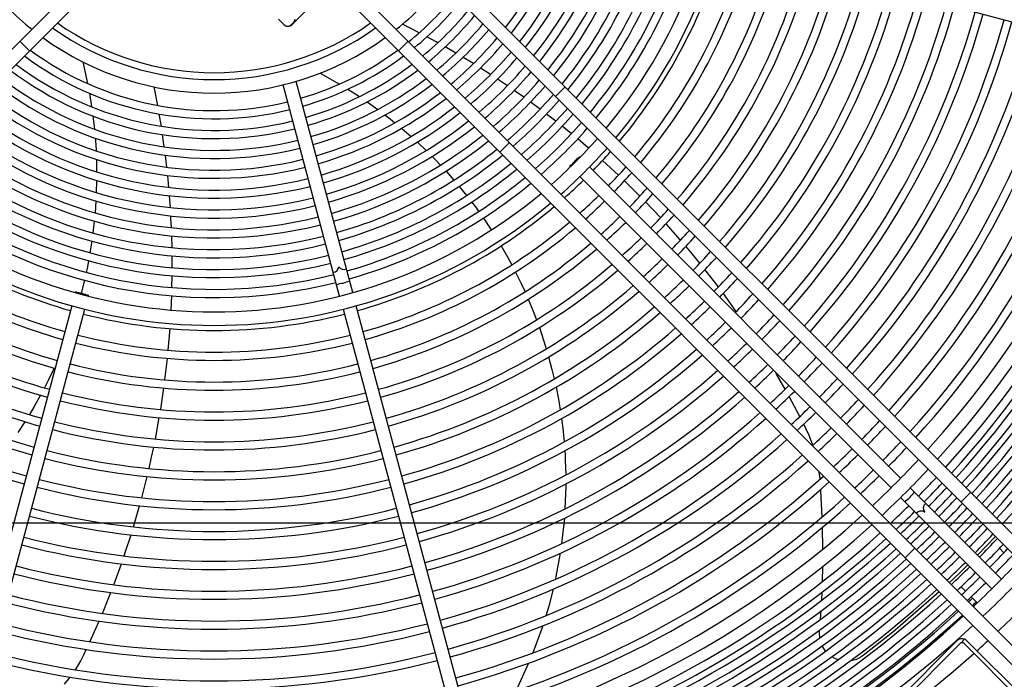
# Model space of a CAD drawing. Header units: centimetres. Extents: x -92429 to 178773, y 2337 to 428125.
# Tile 40 of 138: x 162467 to 162501, y 9017 to 9039. Entities that reach past the tile are written whole.
import ezdxf

# ---------------------------------------------------------------- set-up
doc = ezdxf.new("R2010")
doc.units = ezdxf.units.CM
doc.header["$LTSCALE"] = 50
doc.layers.add('Dach_Ist$0$ARCH_WIDOK_IST', color=251, linetype='Continuous')
doc.layers.add('WL_urządzenia', color=1, linetype='Continuous')

msp = doc.modelspace()

# ---------------------------------------------------------------- linework, layer by layer
at = {"layer": 'Dach_Ist$0$ARCH_WIDOK_IST', "color": 8}
msp.add_line((162576.091, 9021.92, 2170), (162118.709, 9021.92, 2170), dxfattribs=at)
at = {"layer": 'WL_urządzenia', "color": 1, "linetype": 'Continuous'}
for p, q in [((162479.609, 9043.019, 2170), (162503.638, 9018.991, 2170)), ((162503.31, 9018.663, 2170), (162479.344, 9042.629, 2170)), ((162491.066, 9041.7, 2170), (162505.572, 9037.813, 2170)), ((162445.955, 9017.09, 2170), (162469.921, 9041.056, 2170)), ((162477.771, 9041.056, 2170), (162501.737, 9017.09, 2170)), ((162470.311, 9040.791, 2170), (162446.282, 9016.762, 2170)), ((162501.409, 9016.762, 2170), (162477.381, 9040.791, 2170)), ((162477.549, 9039.967, 2170), (162476.5, 9038.918, 2170)), ((162476.041, 9039.115, 2170), (162476.238, 9038.918, 2170)), ((162476.238, 9038.918, 2170), (162476.254, 9038.904, 2170)), ((162476.254, 9038.904, 2170), (162476.271, 9038.892, 2170)), ((162476.271, 9038.892, 2170), (162476.293, 9038.88, 2170)), ((162476.418, 9038.88, 2170), (162476.458, 9038.902, 2170)), ((162476.458, 9038.902, 2170), (162476.494, 9038.929, 2170)), ((162476.494, 9038.929, 2170), (162476.526, 9038.958, 2170)), ((162476.526, 9038.958, 2170), (162476.555, 9038.99, 2170)), ((162476.555, 9038.99, 2170), (162476.582, 9039.025, 2170)), ((162476.582, 9039.025, 2170), (162476.604, 9039.066, 2170)), ((162476.604, 9039.066, 2170), (162476.616, 9039.111, 2170)), ((162480.85, 9038.647, 2170), (162480.278, 9038.94, 2170)), ((162476.293, 9038.88, 2170), (162476.314, 9038.873, 2170)), ((162476.314, 9038.873, 2170), (162476.345, 9038.867, 2170)), ((162476.345, 9038.867, 2170), (162476.372, 9038.868, 2170)), ((162476.372, 9038.868, 2170), (162476.418, 9038.88, 2170)), ((162467.549, 9038.029, 2170), (162467.221, 9038.357, 2170)), ((162480.47, 9038.357, 2170), (162480.142, 9038.029, 2170)), ((162481.431, 9038.334, 2170), (162481.111, 9038.508, 2170)), ((162481.482, 9038.305, 2170), (162481.431, 9038.334, 2170)), ((162482.097, 9037.954, 2170), (162481.736, 9038.162, 2170)), ((162469.364, 9037.652, 2170), (162469.531, 9036.912, 2170)), ((162482.697, 9037.593, 2170), (162482.345, 9037.807, 2170)), ((162477.463, 9037.267, 2170), (162478.124, 9036.896, 2170)), ((162483.284, 9037.221, 2170), (162482.94, 9037.441, 2170)), ((162478.58, 9029.782, 2170), (162476.648, 9036.989, 2170)), ((162483.858, 9036.839, 2170), (162483.521, 9037.065, 2170)), ((162469.593, 9036.581, 2170), (162469.669, 9036.118, 2170)), ((162471.927, 9036.167, 2170), (162471.806, 9036.798, 2170)), ((162478.132, 9029.662, 2170), (162476.201, 9036.869, 2170)), ((162478.412, 9036.721, 2170), (162478.807, 9036.467, 2170)), ((162484.17, 9036.623, 2170), (162484.09, 9036.679, 2170)), ((162484.42, 9036.446, 2170), (162484.17, 9036.623, 2170)), ((162485.829, 9036.8, 2170), (162485.501, 9036.472, 2170)), ((162479.071, 9036.288, 2170), (162479.435, 9036.028, 2170)), ((162484.972, 9036.042, 2170), (162484.648, 9036.282, 2170)), ((162472.037, 9035.516, 2170), (162471.978, 9035.875, 2170)), ((162485.462, 9035.667, 2170), (162485.195, 9035.874, 2170)), ((162469.713, 9035.802, 2170), (162469.763, 9035.357, 2170)), ((162479.68, 9035.844, 2170), (162479.854, 9035.708, 2170)), ((162479.854, 9035.708, 2170), (162480.02, 9035.575, 2170)), ((162485.512, 9035.628, 2170), (162485.462, 9035.667, 2170)), ((162472.047, 9035.458, 2170), (162472.037, 9035.516, 2170)), ((162480.25, 9035.386, 2170), (162480.569, 9035.109, 2170)), ((162486.042, 9035.203, 2170), (162485.731, 9035.455, 2170)), ((162469.79, 9035.052, 2170), (162469.806, 9034.831, 2170)), ((162472.148, 9034.757, 2170), (162472.091, 9035.17, 2170)), ((162480.784, 9034.914, 2170), (162481.085, 9034.628, 2170)), ((162483.928, 9034.899, 2170), (162483.6, 9034.571, 2170)), ((162486.628, 9034.709, 2170), (162486.256, 9035.025, 2170)), ((162469.806, 9034.831, 2170), (162469.818, 9034.619, 2170)), ((162469.831, 9034.322, 2170), (162469.839, 9033.9, 2170)), ((162472.233, 9034.062, 2170), (162472.185, 9034.471, 2170)), ((162481.289, 9034.427, 2170), (162481.438, 9034.273, 2170)), ((162481.438, 9034.273, 2170), (162481.572, 9034.132, 2170)), ((162486.332, 9034.396, 2170), (162486.315, 9034.413, 2170)), ((162487.65, 9033.786, 2170), (162487.105, 9034.288, 2170)), ((162481.764, 9033.924, 2170), (162482.032, 9033.621, 2170)), ((162485.987, 9034.085, 2170), (162486.004, 9034.068, 2170)), ((162497.279, 9023.449, 2170), (162486.659, 9034.068, 2170)), ((162469.838, 9033.609, 2170), (162469.827, 9033.194, 2170)), ((162472.301, 9033.371, 2170), (162472.263, 9033.778, 2170)), ((162486.332, 9033.741, 2170), (162496.951, 9023.121, 2170)), ((162487.923, 9033.524, 2170), (162487.851, 9033.594, 2170)), ((162488.379, 9033.073, 2170), (162487.923, 9033.524, 2170)), ((162482.214, 9033.407, 2170), (162482.467, 9033.094, 2170)), ((162469.813, 9032.908, 2170), (162469.8, 9032.694, 2170)), ((162472.354, 9032.683, 2170), (162472.325, 9033.088, 2170)), ((162482.638, 9032.874, 2170), (162482.798, 9032.659, 2170)), ((162489.079, 9032.342, 2170), (162488.574, 9032.875, 2170)), ((162469.8, 9032.694, 2170), (162469.785, 9032.5, 2170)), ((162482.798, 9032.659, 2170), (162482.876, 9032.552, 2170)), ((162469.759, 9032.218, 2170), (162469.712, 9031.816, 2170)), ((162472.376, 9032.304, 2170), (162472.371, 9032.401, 2170)), ((162472.391, 9031.998, 2170), (162472.376, 9032.304, 2170)), ((162483.037, 9032.325, 2170), (162483.308, 9031.92, 2170)), ((162489.085, 9032.336, 2170), (162489.079, 9032.342, 2170)), ((162489.767, 9031.574, 2170), (162489.273, 9032.131, 2170)), ((162469.675, 9031.538, 2170), (162469.611, 9031.141, 2170)), ((162472.412, 9031.315, 2170), (162472.401, 9031.717, 2170)), ((162483.644, 9031.38, 2170), (162483.872, 9030.982, 2170)), ((162490.174, 9031.094, 2170), (162489.949, 9031.362, 2170)), ((162469.562, 9030.866, 2170), (162469.51, 9030.604, 2170)), ((162472.418, 9030.698, 2170), (162472.416, 9031.035, 2170)), ((162483.872, 9030.982, 2170), (162484.007, 9030.733, 2170)), ((162490.425, 9030.787, 2170), (162490.174, 9031.094, 2170)), ((162469.51, 9030.604, 2170), (162469.482, 9030.474, 2170)), ((162472.418, 9030.634, 2170), (162472.418, 9030.698, 2170)), ((162491.06, 9029.976, 2170), (162490.601, 9030.568, 2170)), ((162469.421, 9030.203, 2170), (162469.31, 9029.762, 2170)), ((162472.409, 9029.955, 2170), (162472.416, 9030.355, 2170)), ((162484.136, 9030.485, 2170), (162484.331, 9030.088, 2170)), ((162484.331, 9030.088, 2170), (162484.459, 9029.812, 2170)), ((162469.118, 9029.805, 2170), (162469.112, 9029.782, 2170)), ((162469.559, 9029.662, 2170), (162469.565, 9029.685, 2170)), ((162472.381, 9029.188, 2170), (162472.401, 9029.676, 2170)), ((162484.572, 9029.555, 2170), (162484.741, 9029.145, 2170)), ((162491.669, 9029.141, 2170), (162491.228, 9029.751, 2170)), ((162468.992, 9029.334, 2170), (162465.105, 9014.828, 2170)), ((162465.552, 9014.708, 2170), (162469.439, 9029.214, 2170)), ((162478.252, 9029.214, 2170), (162482.139, 9014.708, 2170)), ((162482.587, 9014.828, 2170), (162478.7, 9029.334, 2170)), ((162484.741, 9029.145, 2170), (162484.853, 9028.856, 2170)), ((162491.855, 9028.873, 2170), (162491.83, 9028.908, 2170)), ((162472.282, 9027.816, 2170), (162472.343, 9028.554, 2170)), ((162484.95, 9028.589, 2170), (162485.093, 9028.165, 2170)), ((162485.093, 9028.165, 2170), (162485.186, 9027.865, 2170)), ((162472.245, 9027.439, 2170), (162472.255, 9027.539, 2170)), ((162485.266, 9027.589, 2170), (162485.379, 9027.163, 2170)), ((162468.39, 9027.208, 2170), (162468.198, 9026.808, 2170)), ((162472.17, 9026.802, 2170), (162472.245, 9027.439, 2170)), ((162485.379, 9027.163, 2170), (162485.456, 9026.84, 2170)), ((162468.198, 9026.808, 2170), (162468.058, 9026.532, 2170)), ((162493.047, 9026.997, 2170), (162493.007, 9027.065, 2170)), ((162493.338, 9026.489, 2170), (162493.047, 9026.997, 2170)), ((162472.025, 9025.801, 2170), (162472.133, 9026.526, 2170)), ((162485.519, 9026.554, 2170), (162485.597, 9026.151, 2170)), ((162467.925, 9026.281, 2170), (162467.706, 9025.892, 2170)), ((162485.597, 9026.151, 2170), (162485.66, 9025.78, 2170)), ((162493.839, 9025.557, 2170), (162493.478, 9026.237, 2170)), ((162467.706, 9025.892, 2170), (162467.545, 9025.621, 2170)), ((162472.023, 9025.792, 2170), (162472.025, 9025.801, 2170)), ((162471.843, 9024.785, 2170), (162471.978, 9025.517, 2170)), ((162485.704, 9025.485, 2170), (162485.747, 9025.145, 2170)), ((162467.393, 9025.377, 2170), (162467.152, 9025.008, 2170)), ((162485.747, 9025.145, 2170), (162485.793, 9024.687, 2170)), ((162494.059, 9025.123, 2170), (162493.971, 9025.299, 2170)), ((162494.159, 9024.908, 2170), (162494.059, 9025.123, 2170)), ((162494.274, 9024.615, 2170), (162494.159, 9024.908, 2170)), ((162471.715, 9024.169, 2170), (162471.788, 9024.511, 2170)), ((162494.287, 9024.579, 2170), (162494.274, 9024.615, 2170)), ((162471.629, 9023.782, 2170), (162471.715, 9024.169, 2170)), ((162485.816, 9024.384, 2170), (162485.825, 9024.241, 2170)), ((162485.825, 9024.241, 2170), (162485.833, 9024.081, 2170)), ((162485.833, 9024.081, 2170), (162485.849, 9023.562, 2170)), ((162471.38, 9022.783, 2170), (162471.564, 9023.509, 2170)), ((162494.503, 9023.661, 2170), (162494.502, 9023.669, 2170)), ((162494.527, 9023.438, 2170), (162494.503, 9023.661, 2170)), ((162494.528, 9023.42, 2170), (162494.527, 9023.438, 2170)), ((162485.85, 9023.173, 2170), (162485.823, 9022.406, 2170)), ((162485.851, 9023.25, 2170), (162485.85, 9023.173, 2170)), ((162500.72, 9020.008, 2170), (162497.606, 9023.121, 2170)), ((162494.559, 9023.008, 2170), (162494.554, 9023.071, 2170)), ((162494.605, 9022.135, 2170), (162494.559, 9023.008, 2170)), ((162497.279, 9022.793, 2170), (162500.392, 9019.68, 2170)), ((162499.662, 9022.966, 2170), (162499.334, 9022.639, 2170)), ((162471.096, 9021.789, 2170), (162471.306, 9022.511, 2170)), ((162485.801, 9022.085, 2170), (162485.708, 9021.219, 2170)), ((162494.629, 9021.039, 2170), (162494.617, 9021.781, 2170)), ((162470.829, 9020.952, 2170), (162471.013, 9021.518, 2170)), ((162500.512, 9021.461, 2170), (162499.901, 9020.827, 2170)), ((162470.778, 9020.8, 2170), (162470.829, 9020.952, 2170)), ((162485.66, 9020.89, 2170), (162485.515, 9020.101, 2170)), ((162497.761, 9021.065, 2170), (162497.434, 9020.738, 2170)), ((162500.65, 9021.061, 2170), (162500.801, 9020.91, 2170)), ((162470.424, 9019.817, 2170), (162470.685, 9020.531, 2170)), ((162494.614, 9019.926, 2170), (162494.626, 9020.442, 2170)), ((162499.573, 9020.499, 2170), (162499.294, 9020.227, 2170)), ((162485.515, 9020.101, 2170), (162485.494, 9020.004, 2170)), ((162499.294, 9020.227, 2170), (162498.939, 9019.888, 2170)), ((162499.49, 9019.599, 2170), (162499.339, 9019.75, 2170)), ((162470.256, 9019.382, 2170), (162470.321, 9019.549, 2170)), ((162485.418, 9019.667, 2170), (162485.268, 9019.091, 2170)), ((162494.587, 9019.287, 2170), (162494.601, 9019.564, 2170)), ((162498.599, 9019.572, 2170), (162496.996, 9018.185, 2170)), ((162499.893, 9019.196, 2170), (162499.686, 9019.403, 2170)), ((162470.035, 9018.84, 2170), (162470.256, 9019.382, 2170)), ((162485.268, 9019.091, 2170), (162485.172, 9018.761, 2170)), ((162494.548, 9018.648, 2170), (162494.567, 9018.922, 2170)), ((162469.609, 9017.872, 2170), (162469.922, 9018.575, 2170)), ((162485.064, 9018.417, 2170), (162484.959, 9018.11, 2170)), ((162494.548, 9018.643, 2170), (162494.548, 9018.648, 2170)), ((162484.959, 9018.11, 2170), (162484.728, 9017.493, 2170)), ((162494.511, 9018.156, 2170), (162494.514, 9018.217, 2170)), ((162494.519, 9018.013, 2170), (162494.511, 9018.156, 2170)), ((162494.514, 9018.217, 2170), (162494.519, 9018.276, 2170)), ((162496.996, 9018.185, 2170), (162495.998, 9017.399, 2170)), ((162494.655, 9017.64, 2170), (162494.604, 9017.732, 2170)), ((162499.213, 9017.91, 2170), (162497.148, 9015.845, 2170)), ((162499.311, 9017.811, 2170), (162497.247, 9015.746, 2170)), ((162499.377, 9017.877, 2170), (162499.461, 9017.961, 2170)), ((162502.392, 9014.862, 2170), (162499.377, 9017.877, 2170)), ((162499.461, 9017.961, 2170), (162499.475, 9017.975, 2170)), ((162499.475, 9017.975, 2170), (162502.49, 9014.96, 2170)), ((162469.294, 9017.22, 2170), (162469.402, 9017.431, 2170)), ((162469.402, 9017.431, 2170), (162469.487, 9017.609, 2170)), ((162494.718, 9017.552, 2170), (162494.655, 9017.64, 2170)), ((162495.998, 9017.399, 2170), (162495.935, 9017.355, 2170)), ((162469.135, 9016.949, 2170), (162469.294, 9017.22, 2170)), ((162484.583, 9017.143, 2170), (162484.188, 9016.289, 2170)), ((162495.061, 9017.29, 2170), (162494.93, 9017.362, 2170)), ((162495.148, 9017.257, 2170), (162495.061, 9017.29, 2170)), ((162495.594, 9017.224, 2170), (162495.567, 9017.219, 2170)), ((162495.769, 9017.272, 2170), (162495.594, 9017.224, 2170)), ((162495.935, 9017.355, 2170), (162495.769, 9017.272, 2170)), ((162469.114, 9016.917, 2170), (162469.135, 9016.949, 2170)), ((162468.747, 9016.425, 2170), (162468.938, 9016.664, 2170))]:
    msp.add_line(p, q, dxfattribs=at)
for points in [[(162485.987, 9034.085, -0.037253), (162486.157, 9034.243, -0.037253), (162486.315, 9034.413)], [(162486.145, 9034.255, -0.037253), (162485.987, 9034.085)], [(162486.315, 9034.413, -0.037253), (162486.145, 9034.255)], [(162477.914, 9030.475, 0.374287), (162478.103, 9030.666, 0.374287), (162478.362, 9030.595)], [(162478.026, 9030.058, -0.037253), (162478.252, 9030.11, -0.037253), (162478.473, 9030.178)], [(162469.344, 9029.753, -0.037253), (162469.118, 9029.805)], [(162469.118, 9029.805, -0.037253), (162469.339, 9029.737, -0.037253), (162469.565, 9029.685)], [(162469.565, 9029.685, -0.037253), (162469.344, 9029.753)], [(162497.429, 9022.644, -0.037253), (162497.599, 9022.801, -0.037253), (162497.756, 9022.971)], [(162497.808, 9022.264, -0.407676), (162498.104, 9022.296, -0.407676), (162498.136, 9022.592)]]:
    msp.add_lwpolyline(points, format="xyb", dxfattribs=at)
msp.add_circle((162473.846, 9046.554, 2170), 47.277, dxfattribs=at)
for centre, radius, start, end in [((162473.846, 9046.554, 2170), 47.277, 319.4416, 310.5584), ((162473.846, 9046.554, 2170), 42.566, 317.9961, 312.0039), ((162473.846, 9046.554, 2170), 42.222, 318.0205, 311.9795), ((162473.846, 9046.554, 2170), 42.012, 318.0356, 311.9644), ((162473.846, 9046.554, 2170), 33.372, 317.7066, 42.2934), ((162473.846, 9046.554, 2170), 32.908, 317.7448, 42.2552), ((162473.846, 9046.554, 2170), 17.428, 320.1881, 39.8119), ((162473.846, 9046.554, 2170), 17.891, 320.0533, 39.9467), ((162473.846, 9046.554, 2170), 12.596, 322.1871, 343.9458), ((162473.846, 9046.554, 2170), 12.874, 322.031, 343.9686), ((162473.846, 9046.554, 2170), 13.274, 321.8184, 343.9996), ((162473.846, 9046.554, 2170), 13.552, 321.6778, 344.0201), ((162473.846, 9046.554, 2170), 13.951, 321.4858, 344.0482), ((162473.846, 9046.554, 2170), 14.23, 321.3585, 344.0668), ((162473.846, 9046.554, 2170), 14.629, 321.1842, 344.0923), ((162473.846, 9046.554, 2170), 14.907, 321.0683, 344.1092), ((162473.846, 9046.554, 2170), 15.307, 320.9094, 344.1325), ((162473.846, 9046.554, 2170), 15.585, 320.8036, 344.148), ((162473.846, 9046.554, 2170), 15.984, 320.658, 344.1693), ((162473.846, 9046.554, 2170), 16.262, 320.561, 344.1835), ((162473.846, 9046.554, 2170), 16.662, 320.4272, 344.203), ((162473.846, 9046.554, 2170), 16.94, 320.3379, 344.2161), ((162473.846, 9046.554, 2170), 18.063, 320.0051, 344.2649), ((162473.846, 9046.554, 2170), 18.804, 319.8074, 344.2938), ((162473.846, 9046.554, 2170), 19.082, 319.7372, 344.3041), ((162473.846, 9046.554, 2170), 19.823, 319.5598, 344.3301), ((162473.846, 9046.554, 2170), 20.101, 319.4966, 344.3394), ((162473.846, 9046.554, 2170), 20.842, 319.3364, 344.3629), ((162473.846, 9046.554, 2170), 21.12, 319.2792, 344.3713), ((162473.846, 9046.554, 2170), 21.861, 319.1339, 344.3926), ((162473.846, 9046.554, 2170), 22.139, 319.0819, 344.4002), ((162473.846, 9046.554, 2170), 9.967, 218.5921, 231.4079), ((162473.846, 9046.554, 2170), 9.967, 308.5921, 321.4079), ((162473.846, 9046.554, 2170), 22.88, 318.9495, 344.4196), ((162473.846, 9046.554, 2170), 23.158, 318.902, 344.4266), ((162473.846, 9046.554, 2170), 10.563, 308.9552, 321.0448), ((162473.846, 9046.554, 2170), 23.899, 318.7809, 344.4444), ((162473.846, 9046.554, 2170), 24.177, 318.7373, 344.4508), ((162473.846, 9046.554, 2170), 10.842, 309.1108, 320.8892), ((162473.846, 9046.554, 2170), 24.918, 318.626, 344.4671), ((162473.846, 9046.554, 2170), 25.196, 318.586, 344.473), ((162473.846, 9046.554, 2170), 25.937, 318.4834, 344.488), ((162473.846, 9046.554, 2170), 11.241, 309.3208, 320.6792), ((162473.846, 9046.554, 2170), 11.519, 309.4583, 320.5417), ((162473.846, 9046.554, 2170), 26.215, 318.4464, 344.4935), ((162473.846, 9046.554, 2170), 26.956, 318.3516, 344.5074), ((162473.846, 9046.554, 2170), 27.234, 318.3173, 344.5124), ((162473.846, 9046.554, 2170), 9.27, 234.7878, 305.2122), ((162476.369, 9039.049, 2170), 0.185, 225, 315), ((162473.846, 9046.554, 2170), 11.919, 309.6446, 320.3554), ((162473.846, 9046.554, 2170), 27.975, 318.2293, 344.5253), ((162473.846, 9046.554, 2170), 28.253, 318.1975, 344.53), ((162473.846, 9046.554, 2170), 9.504, 234.5449, 305.4551), ((162473.846, 9046.554, 2170), 12.197, 309.7671, 320.2329), ((162473.846, 9046.554, 2170), 28.994, 318.1157, 344.542), ((162473.846, 9046.554, 2170), 29.272, 318.0861, 344.5464), ((162473.846, 9046.554, 2170), 30.013, 318.0099, 344.5576), ((162473.846, 9046.554, 2170), 9.967, 234.0971, 305.9029), ((162473.846, 9046.554, 2170), 12.596, 309.9335, 320.0665), ((162473.846, 9046.554, 2170), 12.874, 310.0432, 319.9568), ((162473.846, 9046.554, 2170), 30.291, 317.9822, 344.5616), ((162473.846, 9046.554, 2170), 31.032, 317.9109, 344.5721), ((162473.846, 9046.554, 2170), 31.31, 317.8851, 344.5759), ((162473.846, 9046.554, 2170), 10.563, 233.5797, 283.7429), ((162473.846, 9046.554, 2170), 10.563, 286.2571, 306.4203), ((162473.846, 9046.554, 2170), 13.274, 310.1927, 319.8073), ((162473.846, 9046.554, 2170), 32.051, 317.8183, 344.5857), ((162473.846, 9046.554, 2170), 32.329, 317.794, 344.5893), ((162473.846, 9046.554, 2170), 11.241, 233.0589, 283.8187), ((162473.846, 9046.554, 2170), 10.842, 233.358, 283.7751), ((162473.846, 9046.554, 2170), 10.842, 286.2249, 306.642), ((162473.846, 9046.554, 2170), 11.241, 286.1813, 306.9411), ((162473.846, 9046.554, 2170), 13.552, 310.2916, 319.7084), ((162473.846, 9046.554, 2170), 33.769, 317.6748, 344.6068), ((162473.846, 9046.554, 2170), 11.519, 232.8631, 283.8472), ((162473.846, 9046.554, 2170), 11.519, 286.1528, 307.1369), ((162473.846, 9046.554, 2170), 13.951, 310.4267, 319.5733), ((162473.846, 9046.554, 2170), 14.23, 310.5163, 319.4837), ((162473.846, 9046.554, 2170), 34.048, 317.6529, 344.61), ((162473.846, 9046.554, 2170), 34.26, 317.6364, 344.6124), ((162473.846, 9046.554, 2170), 34.538, 317.6152, 344.6155), ((162473.846, 9046.554, 2170), 34.751, 317.5992, 344.6179), ((162473.846, 9046.554, 2170), 35.029, 317.5785, 344.6209), ((162473.846, 9046.554, 2170), 35.242, 317.5629, 344.6232), ((162473.846, 9046.554, 2170), 12.197, 232.4238, 283.9113), ((162473.846, 9046.554, 2170), 11.919, 232.598, 283.8859), ((162473.846, 9046.554, 2170), 11.919, 286.1142, 307.402), ((162473.846, 9046.554, 2170), 12.197, 286.0887, 307.5762), ((162473.846, 9046.554, 2170), 14.629, 310.639, 319.361), ((162473.846, 9046.554, 2170), 35.52, 317.5429, 344.6262), ((162473.846, 9046.554, 2170), 35.732, 317.5277, 344.6284), ((162473.846, 9046.554, 2170), 36.011, 317.5082, 344.6313), ((162473.846, 9046.554, 2170), 36.223, 317.4935, 344.6334), ((162473.846, 9046.554, 2170), 36.501, 317.4744, 344.6362), ((162473.846, 9046.554, 2170), 12.596, 232.1871, 283.9458), ((162473.846, 9046.554, 2170), 12.596, 286.0542, 307.8129), ((162473.846, 9046.554, 2170), 14.907, 310.7205, 319.2795), ((162473.846, 9046.554, 2170), 15.307, 310.8324, 319.1676), ((162473.846, 9046.554, 2170), 12.874, 232.031, 283.9686), ((162473.846, 9046.554, 2170), 12.874, 286.0314, 307.969), ((162473.846, 9046.554, 2170), 15.585, 310.9069, 319.0931), ((162473.846, 9046.554, 2170), 13.552, 231.6778, 284.0201), ((162473.846, 9046.554, 2170), 13.274, 231.8184, 283.9996), ((162473.846, 9046.554, 2170), 13.274, 286.0004, 308.1816), ((162473.846, 9046.554, 2170), 13.552, 285.9799, 308.3222), ((162473.846, 9046.554, 2170), 15.984, 311.0093, 318.9907), ((162473.846, 9046.554, 2170), 16.262, 311.0777, 318.9223), ((162473.846, 9046.554, 2170), 13.951, 231.4858, 284.0482), ((162473.846, 9046.554, 2170), 13.951, 285.9518, 308.5142), ((162473.846, 9046.554, 2170), 16.662, 311.1719, 318.8281), ((162473.846, 9046.554, 2170), 14.23, 231.3585, 284.0668), ((162473.846, 9046.554, 2170), 14.23, 285.9332, 308.6415), ((162473.846, 9046.554, 2170), 16.94, 311.2348, 318.7652), ((162473.846, 9046.554, 2170), 14.907, 231.0683, 284.1092), ((162473.846, 9046.554, 2170), 14.629, 231.1842, 284.0923), ((162473.846, 9046.554, 2170), 14.629, 285.9077, 308.8158), ((162473.846, 9046.554, 2170), 14.907, 285.8908, 308.9317), ((162473.846, 9046.554, 2170), 17.428, 311.3403, 318.6597), ((162473.846, 9046.554, 2170), 15.307, 230.9094, 284.1325), ((162473.846, 9046.554, 2170), 15.307, 285.8675, 309.0906), ((162473.846, 9046.554, 2170), 17.891, 311.4353, 318.5647), ((162473.846, 9046.554, 2170), 18.063, 315.7351, 318.5308), ((162473.846, 9046.554, 2170), 15.984, 230.658, 284.1693), ((162473.846, 9046.554, 2170), 15.585, 230.8036, 284.148), ((162473.846, 9046.554, 2170), 15.585, 285.852, 309.1964), ((162473.846, 9046.554, 2170), 15.984, 285.8307, 309.342), ((162473.846, 9046.554, 2170), 16.262, 230.561, 284.1835), ((162473.846, 9046.554, 2170), 16.262, 285.8165, 309.439), ((162473.846, 9046.554, 2170), 18.804, 315.7062, 318.3915), ((162473.846, 9046.554, 2170), 19.082, 315.6959, 318.342), ((162473.846, 9046.554, 2170), 16.94, 230.3379, 284.2161), ((162473.846, 9046.554, 2170), 16.662, 230.4272, 284.203), ((162473.846, 9046.554, 2170), 16.662, 285.797, 309.5728), ((162473.846, 9046.554, 2170), 16.94, 285.7839, 309.6621), ((162473.846, 9046.554, 2170), 18.063, 311.4692, 314.2649), ((162473.846, 9046.554, 2170), 19.823, 315.6699, 318.217), ((162473.846, 9046.554, 2170), 17.428, 230.1881, 309.8119), ((162473.846, 9046.554, 2170), 18.804, 311.6085, 314.2938), ((162473.846, 9046.554, 2170), 19.082, 311.658, 314.3041), ((162473.846, 9046.554, 2170), 20.101, 315.6606, 318.1724), ((162473.846, 9046.554, 2170), 18.063, 230.0051, 254.2649), ((162473.846, 9046.554, 2170), 17.891, 230.0533, 309.9467), ((162473.846, 9046.554, 2170), 18.063, 285.7351, 309.9949), ((162473.846, 9046.554, 2170), 20.842, 315.6371, 318.0595), ((162473.846, 9046.554, 2170), 18.804, 229.8074, 254.2938), ((162473.846, 9046.554, 2170), 18.804, 285.7062, 310.1926), ((162473.846, 9046.554, 2170), 19.823, 311.783, 314.3301), ((162473.846, 9046.554, 2170), 20.101, 311.8276, 314.3394), ((162473.846, 9046.554, 2170), 21.12, 315.6287, 318.0192), ((162473.846, 9046.554, 2170), 19.082, 229.7372, 254.3041), ((162473.846, 9046.554, 2170), 19.082, 285.6959, 310.2628), ((162473.846, 9046.554, 2170), 21.861, 315.6074, 317.9168), ((162473.846, 9046.554, 2170), 20.842, 311.9405, 314.3629), ((162473.846, 9046.554, 2170), 22.139, 315.5998, 317.8801), ((162473.846, 9046.554, 2170), 20.101, 229.4966, 254.3394), ((162473.846, 9046.554, 2170), 19.823, 229.5598, 254.3301), ((162473.846, 9046.554, 2170), 19.823, 285.6699, 310.4402), ((162473.846, 9046.554, 2170), 20.101, 285.6606, 310.5034), ((162473.846, 9046.554, 2170), 21.12, 311.9808, 314.3713), ((162473.846, 9046.554, 2170), 22.88, 315.5804, 317.7868), ((162473.846, 9046.554, 2170), 21.861, 312.0832, 314.3926), ((162473.846, 9046.554, 2170), 23.158, 315.5734, 317.7533), ((162473.846, 9046.554, 2170), 21.12, 229.2792, 254.3713), ((162473.846, 9046.554, 2170), 20.842, 229.3364, 254.3629), ((162473.846, 9046.554, 2170), 20.842, 285.6371, 310.6636), ((162473.846, 9046.554, 2170), 21.12, 285.6287, 310.7208), ((162473.846, 9046.554, 2170), 22.139, 312.1199, 314.4002), ((162473.846, 9046.554, 2170), 22.88, 312.2132, 314.4196), ((162473.846, 9046.554, 2170), 23.899, 315.5556, 317.6679), ((162473.846, 9046.554, 2170), 24.177, 315.5492, 317.6372), ((162473.846, 9046.554, 2170), 22.139, 229.0819, 254.4002), ((162473.846, 9046.554, 2170), 21.861, 229.1339, 254.3926), ((162473.846, 9046.554, 2170), 21.861, 285.6074, 310.8661), ((162473.846, 9046.554, 2170), 22.139, 285.5998, 310.9181), ((162473.846, 9046.554, 2170), 23.158, 312.2467, 314.4266), ((162473.846, 9046.554, 2170), 23.899, 312.3321, 314.4444), ((162473.846, 9046.554, 2170), 24.918, 315.5329, 317.5587), ((162473.846, 9046.554, 2170), 25.196, 315.527, 317.5304), ((162473.846, 9046.554, 2170), 22.88, 228.9495, 254.4196), ((162473.846, 9046.554, 2170), 22.88, 285.5804, 311.0505), ((162473.846, 9046.554, 2170), 24.177, 312.3628, 314.4508), ((162473.846, 9046.554, 2170), 23.158, 228.902, 254.4266), ((162473.846, 9046.554, 2170), 18.063, 255.7351, 284.2649), ((162473.846, 9046.554, 2170), 23.158, 285.5734, 311.098), ((162473.846, 9046.554, 2170), 25.937, 315.512, 317.4581), ((162473.846, 9046.554, 2170), 26.215, 315.5065, 317.432), ((162473.846, 9046.554, 2170), 23.899, 228.7809, 254.4444), ((162473.846, 9046.554, 2170), 23.899, 285.5556, 311.2191), ((162473.846, 9046.554, 2170), 24.918, 312.4413, 314.4671), ((162473.846, 9046.554, 2170), 25.196, 312.4696, 314.473), ((162473.846, 9046.554, 2170), 24.177, 228.7373, 254.4508), ((162473.846, 9046.554, 2170), 18.804, 255.7062, 284.2938), ((162473.846, 9046.554, 2170), 24.177, 285.5492, 311.2627), ((162473.846, 9046.554, 2170), 26.956, 315.4926, 317.3651), ((162473.846, 9046.554, 2170), 19.082, 255.6959, 284.3041), ((162473.846, 9046.554, 2170), 24.918, 285.5329, 311.374), ((162473.846, 9046.554, 2170), 25.937, 312.5419, 314.488), ((162473.846, 9046.554, 2170), 26.215, 312.568, 314.4935), ((162473.846, 9046.554, 2170), 27.234, 315.4876, 317.341), ((162473.846, 9046.554, 2170), 25.196, 285.527, 311.414), ((162473.846, 9046.554, 2170), 27.975, 315.4747, 317.2789), ((162473.846, 9046.554, 2170), 19.823, 255.6699, 284.3301), ((162473.846, 9046.554, 2170), 25.937, 285.512, 311.5166), ((162473.846, 9046.554, 2170), 26.956, 312.6349, 314.5074), ((162473.846, 9046.554, 2170), 27.234, 312.659, 314.5124), ((162473.846, 9046.554, 2170), 28.253, 315.47, 317.2565), ((162473.846, 9046.554, 2170), 20.101, 255.6606, 284.3394), ((162473.846, 9046.554, 2170), 26.215, 285.5065, 311.5536), ((162473.846, 9046.554, 2170), 28.994, 315.458, 317.1988), ((162473.846, 9046.554, 2170), 27.975, 312.7211, 314.5253), ((162473.846, 9046.554, 2170), 29.272, 315.4536, 317.1779), ((162473.846, 9046.554, 2170), 20.842, 255.6371, 284.3629), ((162473.846, 9046.554, 2170), 26.956, 285.4926, 311.6484), ((162473.846, 9046.554, 2170), 27.234, 285.4876, 311.6827), ((162473.846, 9046.554, 2170), 28.253, 312.7435, 314.53), ((162473.846, 9046.554, 2170), 30.013, 315.4424, 317.1241), ((162473.846, 9046.554, 2170), 21.12, 255.6287, 284.3713), ((162473.846, 9046.554, 2170), 28.994, 312.8012, 314.542), ((162473.846, 9046.554, 2170), 30.291, 315.4384, 317.1046), ((162473.846, 9046.554, 2170), 27.975, 285.4747, 311.7707), ((162473.846, 9046.554, 2170), 28.253, 285.47, 311.8025), ((162473.846, 9046.554, 2170), 29.272, 312.8221, 314.5464), ((162473.846, 9046.554, 2170), 21.861, 255.6074, 284.3926), ((162473.846, 9046.554, 2170), 30.013, 312.8759, 314.5576), ((162473.846, 9046.554, 2170), 31.032, 315.4279, 317.0543), ((162473.846, 9046.554, 2170), 31.31, 315.4241, 317.0361), ((162473.846, 9046.554, 2170), 22.139, 255.5998, 284.4002), ((162473.846, 9046.554, 2170), 28.994, 285.458, 311.8843), ((162473.846, 9046.554, 2170), 30.291, 312.8954, 314.5616), ((162473.846, 9046.554, 2170), 29.272, 285.4536, 311.9139), ((162473.846, 9046.554, 2170), 31.032, 312.9457, 314.5721), ((162473.846, 9046.554, 2170), 32.051, 315.4143, 316.989), ((162473.846, 9046.554, 2170), 32.329, 315.4107, 316.9719), ((162473.846, 9046.554, 2170), 23.158, 255.5734, 284.4266), ((162473.846, 9046.554, 2170), 22.88, 255.5804, 284.4196), ((162473.846, 9046.554, 2170), 30.013, 285.4424, 311.9901), ((162473.846, 9046.554, 2170), 31.31, 312.9639, 314.5759), ((162473.846, 9046.554, 2170), 30.291, 285.4384, 312.0178), ((162473.846, 9046.554, 2170), 32.908, 313.0629, 316.9371), ((162473.846, 9046.554, 2170), 31.032, 285.4279, 312.0891), ((162473.846, 9046.554, 2170), 32.051, 313.011, 314.5857), ((162473.846, 9046.554, 2170), 32.329, 313.0281, 314.5893), ((162473.846, 9046.554, 2170), 33.372, 313.0898, 316.9102), ((162473.846, 9046.554, 2170), 33.769, 315.3932, 316.8877), ((162473.846, 9046.554, 2170), 24.177, 255.5492, 284.4508), ((162473.846, 9046.554, 2170), 23.899, 255.5556, 284.4444), ((162473.846, 9046.554, 2170), 31.31, 285.4241, 312.1149), ((162473.846, 9046.554, 2170), 34.048, 315.39, 316.8723), ((162473.846, 9046.554, 2170), 34.26, 315.3876, 316.8607), ((162473.846, 9046.554, 2170), 32.051, 285.4143, 312.1817), ((162473.846, 9046.554, 2170), 34.538, 315.3845, 316.8457), ((162473.846, 9046.554, 2170), 34.751, 315.3821, 316.8344), ((162473.846, 9046.554, 2170), 24.918, 255.5329, 284.4671), ((162473.846, 9046.554, 2170), 32.329, 285.4107, 312.206), ((162473.846, 9046.554, 2170), 33.769, 313.1123, 314.6068), ((162473.846, 9046.554, 2170), 35.029, 315.3791, 316.8198), ((162473.846, 9046.554, 2170), 35.242, 315.3768, 316.8088), ((162473.846, 9046.554, 2170), 32.908, 227.7448, 312.2552), ((162473.846, 9046.554, 2170), 25.196, 255.527, 284.473), ((162473.846, 9046.554, 2170), 34.048, 313.1277, 314.61), ((162473.846, 9046.554, 2170), 34.26, 313.1393, 314.6124), ((162473.846, 9046.554, 2170), 35.52, 315.3738, 316.7947), ((162473.846, 9046.554, 2170), 33.372, 227.7066, 312.2934), ((162473.846, 9046.554, 2170), 34.538, 313.1543, 314.6155), ((162473.846, 9046.554, 2170), 34.751, 313.1656, 314.6179), ((162473.846, 9046.554, 2170), 35.732, 315.3716, 316.784), ((162473.846, 9046.554, 2170), 36.011, 315.3687, 316.7702), ((162473.846, 9046.554, 2170), 25.937, 255.512, 284.488), ((162473.846, 9046.554, 2170), 33.769, 285.3932, 312.3252), ((162473.846, 9046.554, 2170), 35.029, 313.1802, 314.6209), ((162473.846, 9046.554, 2170), 35.242, 313.1912, 314.6232), ((162473.846, 9046.554, 2170), 36.223, 315.3666, 316.7598), ((162473.846, 9046.554, 2170), 36.501, 315.3638, 316.7464), ((162473.846, 9046.554, 2170), 26.215, 255.5065, 284.4935), ((162473.846, 9046.554, 2170), 34.048, 285.39, 312.3471), ((162473.846, 9046.554, 2170), 34.26, 285.3876, 312.3636), ((162473.846, 9046.554, 2170), 35.52, 313.2053, 314.6262), ((162473.846, 9046.554, 2170), 35.732, 313.216, 314.6284), ((162473.846, 9046.554, 2170), 36.714, 315.3617, 316.7363), ((162473.846, 9046.554, 2170), 36.992, 315.359, 316.7232), ((162473.846, 9046.554, 2170), 34.538, 285.3845, 312.3848), ((162473.846, 9046.554, 2170), 34.751, 285.3821, 312.4008), ((162473.846, 9046.554, 2170), 36.011, 313.2298, 314.6313), ((162473.846, 9046.554, 2170), 36.223, 313.2402, 314.6334), ((162473.846, 9046.554, 2170), 37.205, 315.3569, 316.7134), ((162473.846, 9046.554, 2170), 37.483, 315.3543, 316.7007), ((162473.846, 9046.554, 2170), 26.956, 255.4926, 284.5074), ((162473.846, 9046.554, 2170), 35.029, 285.3791, 312.4215), ((162473.846, 9046.554, 2170), 35.242, 285.3768, 312.4371), ((162473.846, 9046.554, 2170), 36.501, 313.2536, 314.6362), ((162473.846, 9046.554, 2170), 36.714, 313.2637, 314.6383), ((162473.846, 9046.554, 2170), 37.775, 313.3125, 316.6875), ((162473.846, 9046.554, 2170), 27.234, 255.4876, 284.5124), ((162473.846, 9046.554, 2170), 35.52, 285.3738, 312.4571), ((162473.846, 9046.554, 2170), 35.732, 285.3716, 312.4723), ((162473.846, 9046.554, 2170), 36.992, 313.2768, 314.641), ((162473.846, 9046.554, 2170), 37.205, 313.2866, 314.6431), ((162473.846, 9046.554, 2170), 38.239, 313.333, 316.667), ((162473.846, 9046.554, 2170), 36.011, 285.3687, 312.4918), ((162473.846, 9046.554, 2170), 36.223, 285.3666, 312.5065), ((162473.846, 9046.554, 2170), 37.483, 313.2993, 314.6457), ((162473.846, 9046.554, 2170), 38.964, 313.364, 316.636), ((162473.846, 9046.554, 2170), 27.975, 255.4747, 284.5253), ((162473.846, 9046.554, 2170), 36.501, 285.3638, 312.5256), ((162473.846, 9046.554, 2170), 36.714, 285.3617, 312.5399), ((162473.846, 9046.554, 2170), 28.253, 255.47, 284.53), ((162473.846, 9046.554, 2170), 36.992, 285.359, 312.5584), ((162473.846, 9046.554, 2170), 37.205, 285.3569, 312.5724), ((162473.846, 9046.554, 2170), 37.544, 313.3021, 313.5851), ((162473.846, 9046.554, 2170), 37.729, 313.3104, 313.5921), ((162473.846, 9046.554, 2170), 37.775, 227.3909, 312.6091), ((162473.846, 9046.554, 2170), 37.483, 285.3543, 312.5904), ((162473.846, 9046.554, 2170), 37.544, 285.3537, 312.5943), ((162473.846, 9046.554, 2170), 37.729, 285.3519, 312.6061), ((162473.846, 9046.554, 2170), 38.239, 227.362, 312.638), ((162473.846, 9046.554, 2170), 28.994, 255.458, 284.542), ((162473.846, 9046.554, 2170), 29.272, 255.4536, 284.5464), ((162473.846, 9046.554, 2170), 38.964, 227.3179, 311.7267), ((162499.377, 9017.746, 2170), 0.232, 68.5782, 135), ((162499.377, 9017.746, 2170), 0.0927, 45, 135), ((162473.846, 9046.554, 2170), 38.964, 311.9315, 312.6821), ((162473.846, 9046.554, 2170), 30.013, 255.4424, 284.5576), ((162473.846, 9046.554, 2170), 30.291, 255.4384, 284.5616)]:
    msp.add_arc(centre, radius, start, end, dxfattribs=at)

doc.saveas('drawing.dxf')
